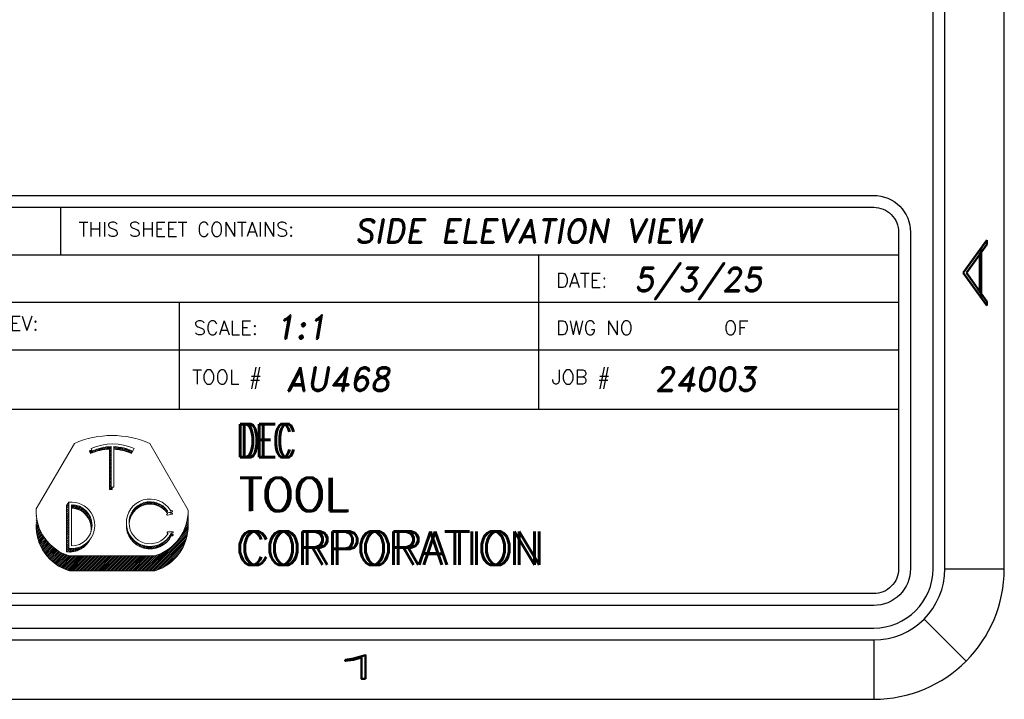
# Model space of a CAD drawing. Header units: inches. Extents: x 1687 to 2505, y -239 to -56.
# Tile 229 of 256: x 1860.59 to 1864.74, y -92.46 to -89.6. Entities that reach past the tile are written whole.
import ezdxf
from ezdxf.enums import TextEntityAlignment as Align

# ---------------------------------------------------------------- set-up
doc = ezdxf.new("R2010")
doc.units = ezdxf.units.IN
doc.header["$LTSCALE"] = 0.5
doc.header["$MEASUREMENT"] = 0
for name, color, linetype in [('SID-M-D', 42, 'Continuous'), ('SID-M-F', 202, 'Continuous'), ('SID-M-S', 105, 'Continuous')]:
    doc.layers.add(name, color=color, linetype=linetype)
doc.styles.add('PTI', font='romand.shx', dxfattribs={"oblique": 10})
doc.styles.add('R', font='ROMAND.SHX')
doc.styles.add('ROMANS', font='ROMANS.shx', dxfattribs={"height": 0.125})
doc.styles.get("Standard").update_dxf_attribs({"font": 'romans.shx'})

# ---------------------------------------------------------------- blocks, each defined once
blk = doc.blocks.new('*U43')
at = {"layer": 'SID-M-S'}
for p, q in [((0.25, 0), (0.25, 22)), ((0.3, 0), (0.3, 22)), ((0.55, 0), (0.55, 22)), ((0.3, 0), (0.55, 0)), ((0.2121, -0.2121), (0.3889, -0.3889)), ((-34, -0.25), (0, -0.25)), ((-34, -0.3), (0, -0.3)), ((0, -0.3), (0, -0.55)), ((-34, -0.55), (0, -0.55))]:
    blk.add_line(p, q, dxfattribs=at)
for radius in [0.3, 0.25, 0.55]:
    blk.add_arc((0, 0), radius, 270, 0, dxfattribs=at)
at = {"layer": 'SID-M-D', "style": 'R', "width": 4}
blk.add_text('A', height=0.1, rotation=90, dxfattribs=at).set_placement((0.4762, 1.0743))
blk.add_text('1', height=0.1, dxfattribs=at).set_placement((-2.3275, -0.4643))
blk = doc.blocks.new('JM_TITTLE_BOX_SID')
at = {"layer": 'SID-M-S'}
for p, q in [((-3.422, 1.3217), (-3.422, 1.5217)), ((-6.6049, 1.3217), (0.105, 1.3217)), ((-1.409, 0.9217), (-1.409, 1.3217)), ((-6.6049, 1.1217), (0.105, 1.1217)), ((-2.922, 0.6717), (-2.922, 1.1217)), ((-6.6049, 0.9217), (0.105, 0.9217)), ((-2.922, 0.6717), (-2.922, 0.9217)), ((-1.409, 0.6717), (-1.409, 0.9217)), ((-4.435, 0.6717), (0.105, 0.6717))]:
    blk.add_line(p, q, dxfattribs=at)
for points in [[(0, -0.155), (-6.4999, -0.155, -0.414214), (-6.6549, 0), (-6.6549, 1.4167, -0.414214), (-6.4999, 1.5717), (0, 1.5717, -0.414214), (0.155, 1.4167), (0.155, 0, -0.414214)], [(0, -0.105), (-6.4999, -0.105, -0.414214), (-6.6049, 0), (-6.6049, 1.4167, -0.414214), (-6.4999, 1.5217), (0, 1.5217, -0.414214), (0.105, 1.4167), (0.105, 0, -0.414214)]]:
    blk.add_lwpolyline(points, format="xyb", close=True, dxfattribs=at)
at = {"layer": 'SID-M-D', "style": 'ROMANS'}
for s, height, p in [('THIS SHEET CONTAINS:', 0.059999, (-3.3468, 1.399)), ('DATE:', 0.06, (-1.3369, 1.1841)), ('REV:', 0.06, (-3.6908, 1.003)), ('SCALE:', 0.06, (-2.8627, 0.9841)), ('DWG NO', 0.06, (-1.3369, 0.9841)), ('OF', 0.06, (-0.6305, 0.9841)), ('TOOL #', 0.06, (-2.8686, 0.7767)), ('JOB #', 0.06, (-1.3556, 0.7767))]:
    blk.add_text(s, height=height, dxfattribs=at).set_placement(p)
at = {"layer": 'SID-M-D', "style": 'PTI', "oblique": 10}
for tag, p in [('CUSTOMER', (-5.9906, 1.3716)), ('DIEDATAINFO', (-2.1875, 1.3716)), ('PARTDESCRIPTION', (-5.9664, 1.1697)), ('00-00-00', (-1.0091, 1.1678)), ('PARTNUMBER', (-5.816, 0.9697)), ('REV', (-3.3604, 0.9697)), ('SCALE', (-2.5204, 0.9678)), ('SH', (-0.8572, 0.9678)), ('SHX', (-0.4057, 0.9678)), ('WTD', (-3.8391, 0.7481)), ('TOOL', (-2.4729, 0.7481)), ('JOB', (-0.9225, 0.7481))]:
    blk.add_attdef(tag, p, '', height=0.1, dxfattribs=at)
blk.add_attdef('BUILT', text='', height=0.25, dxfattribs=at).set_placement((-2.3361, 0.2077), align=Align.CENTER)
blk = doc.blocks.new('*U45')
at = {"layer": 'SID-M-S', "color": 154, "linetype": 'Continuous', "lineweight": 0}
for p, q in [((30.9082, -7.4003), (30.9243, -7.3843)), ((30.9218, -7.3974), (30.9375, -7.3817)), ((30.9346, -7.3952), (30.9499, -7.3798)), ((30.9467, -7.3937), (30.9618, -7.3786)), ((30.9583, -7.3927), (30.9731, -7.3779)), ((30.9688, -7.3928), (30.9784, -7.3832)), ((30.9939, -7.3783), (30.9951, -7.3771)), ((30.9939, -7.3889), (31.005, -7.3778)), ((31.0003, -7.3931), (31.0145, -7.3789)), ((31.01, -7.3941), (31.0238, -7.3802)), ((31.0193, -7.3953), (31.0329, -7.3817)), ((31.0284, -7.3968), (31.0417, -7.3835)), ((31.0373, -7.3986), (31.0503, -7.3856)), ((30.8517, -7.4038), (30.8527, -7.4029)), ((30.855, -7.4111), (30.8662, -7.3999)), ((30.8601, -7.4167), (30.8782, -7.3985)), ((30.8778, -7.4095), (30.895, -7.3923)), ((30.8937, -7.4043), (30.9102, -7.3877)), ((30.9688, -7.4034), (30.9784, -7.3938)), ((30.9688, -7.414), (30.9784, -7.4044)), ((30.9688, -7.4246), (30.9784, -7.415)), ((30.9688, -7.4352), (30.9784, -7.4256)), ((30.9688, -7.4458), (30.9784, -7.4362)), ((31.0459, -7.4006), (31.0587, -7.3878)), ((31.0543, -7.4028), (31.0668, -7.3902)), ((31.0625, -7.4052), (31.0748, -7.3928)), ((31.0704, -7.4078), (31.0827, -7.3956)), ((31.0782, -7.4106), (31.0903, -7.3986)), ((31.0859, -7.4136), (31.0978, -7.4017)), ((31.0933, -7.4168), (31.0973, -7.4128)), ((30.9688, -7.4564), (30.9784, -7.4468)), ((30.9688, -7.467), (30.9784, -7.4574)), ((30.9688, -7.4776), (30.9784, -7.468)), ((30.9688, -7.4882), (30.9784, -7.4786)), ((30.9688, -7.4988), (30.9784, -7.4892)), ((30.9688, -7.5095), (30.9784, -7.4998)), ((30.9688, -7.5201), (30.9784, -7.5104)), ((30.9688, -7.5307), (30.9784, -7.521)), ((30.9688, -7.5413), (30.9784, -7.5317)), ((30.9688, -7.5519), (30.9784, -7.5423)), ((30.9688, -7.5625), (30.9784, -7.5529)), ((30.9688, -7.5731), (30.9784, -7.5635)), ((30.9688, -7.5837), (30.9784, -7.5741)), ((30.9688, -7.5943), (30.9784, -7.5847)), ((30.9688, -7.6049), (30.9784, -7.5953)), ((30.9688, -7.6155), (30.9784, -7.6059)), ((30.9688, -7.6261), (30.982, -7.613)), ((30.978, -7.6275), (30.9843, -7.6212))]:
    blk.add_line(p, q, dxfattribs=at)
blk = doc.blocks.new('*U46')
at = {"layer": 'SID-M-S', "color": 154, "linetype": 'Continuous', "lineweight": 0}
for p, q in [((30.7187, -7.7278), (30.7308, -7.7156)), ((30.7187, -7.7384), (30.7308, -7.7262)), ((30.7246, -7.7112), (30.7308, -7.705)), ((30.7464, -7.7212), (30.7519, -7.7157)), ((30.7464, -7.7318), (30.7617, -7.7166)), ((30.7534, -7.7354), (30.7708, -7.7181)), ((30.7627, -7.7367), (30.7793, -7.7202)), ((30.7714, -7.7386), (30.7873, -7.7228)), ((30.7796, -7.7411), (30.7949, -7.7258)), ((30.7873, -7.744), (30.802, -7.7292)), ((31.0944, -7.7657), (31.1492, -7.7109)), ((31.1409, -7.7298), (31.167, -7.7037)), ((31.1613, -7.72), (31.1812, -7.7001)), ((31.1765, -7.7155), (31.1935, -7.6985)), ((31.1893, -7.7132), (31.2045, -7.698)), ((31.2007, -7.7124), (31.2146, -7.6985)), ((31.2112, -7.7126), (31.2241, -7.6997)), ((31.2208, -7.7135), (31.2329, -7.7015)), ((31.2298, -7.7151), (31.2411, -7.7038)), ((31.2383, -7.7173), (31.249, -7.7066)), ((31.2463, -7.7199), (31.2563, -7.7098)), ((31.2538, -7.723), (31.2634, -7.7134)), ((31.2609, -7.7264), (31.27, -7.7174)), ((31.2677, -7.7303), (31.2763, -7.7217)), ((31.2741, -7.7345), (31.2822, -7.7264)), ((30.5408, -7.7677), (30.541, -7.7675)), ((30.5408, -7.7783), (30.5418, -7.7774)), ((30.5408, -7.7889), (30.5428, -7.7869)), ((30.7187, -7.749), (30.7308, -7.7368)), ((30.7187, -7.7596), (30.7308, -7.7475)), ((30.7187, -7.7702), (30.7308, -7.7581)), ((30.7187, -7.7808), (30.7308, -7.7687)), ((30.7187, -7.7914), (30.7308, -7.7793)), ((30.7946, -7.7473), (30.8088, -7.7331)), ((30.8015, -7.751), (30.8152, -7.7373)), ((30.8081, -7.755), (30.8213, -7.7418)), ((30.8143, -7.7594), (30.827, -7.7467)), ((30.8201, -7.7642), (30.8324, -7.7519)), ((30.8256, -7.7693), (30.8375, -7.7574)), ((30.8308, -7.7747), (30.8422, -7.7633)), ((30.8357, -7.7805), (30.8466, -7.7695)), ((30.8402, -7.7866), (30.8507, -7.7761)), ((30.8443, -7.793), (30.8543, -7.783)), ((31.0871, -7.7836), (31.0989, -7.7718)), ((31.2802, -7.739), (31.2879, -7.7313)), ((31.2859, -7.7439), (31.2932, -7.7366)), ((31.2913, -7.7491), (31.2981, -7.7423)), ((31.2964, -7.7546), (31.3028, -7.7482)), ((31.4227, -7.7874), (31.425, -7.7851)), ((31.424, -7.7755), (31.425, -7.7745)), ((31.4248, -7.7641), (31.425, -7.7639)), ((30.5406, -7.8422), (30.5522, -7.8306)), ((30.5407, -7.8315), (30.5498, -7.8224)), ((30.5408, -7.7995), (30.5442, -7.7962)), ((30.5408, -7.8101), (30.5458, -7.8052)), ((30.5408, -7.8207), (30.5477, -7.8139)), ((30.5409, -7.8525), (30.5547, -7.8387)), ((30.7187, -7.802), (30.7308, -7.7899)), ((30.7187, -7.8126), (30.7308, -7.8005)), ((30.7187, -7.8232), (30.7308, -7.8111)), ((30.7187, -7.8338), (30.7308, -7.8217)), ((30.7187, -7.8444), (30.7308, -7.8323)), ((30.7187, -7.855), (30.7308, -7.8429)), ((30.8481, -7.7998), (30.8576, -7.7904)), ((30.8516, -7.807), (30.8605, -7.7981)), ((30.8546, -7.8146), (30.8628, -7.8063)), ((30.8571, -7.8227), (30.8647, -7.8151)), ((30.8592, -7.8312), (30.8659, -7.8244)), ((30.8606, -7.8404), (30.8665, -7.8345)), ((31.0658, -7.8367), (31.0667, -7.8358)), ((31.0814, -7.8211), (31.0823, -7.8202)), ((31.0819, -7.81), (31.0846, -7.8074)), ((31.0836, -7.7977), (31.0891, -7.7922)), ((31.4025, -7.8607), (31.425, -7.8381)), ((31.4093, -7.8432), (31.425, -7.8275)), ((31.4144, -7.8276), (31.425, -7.8169)), ((31.4181, -7.8133), (31.425, -7.8063)), ((31.4208, -7.7999), (31.425, -7.7957)), ((30.5416, -7.8624), (30.5575, -7.8465)), ((30.5426, -7.872), (30.5604, -7.8542)), ((30.5439, -7.8813), (30.5636, -7.8616)), ((30.5455, -7.8904), (30.5669, -7.8689)), ((30.5473, -7.8992), (30.5704, -7.876)), ((30.5494, -7.9077), (30.5741, -7.883)), ((30.5517, -7.916), (30.5779, -7.8898)), ((30.5542, -7.9241), (30.5819, -7.8964)), ((30.7187, -7.8657), (30.7308, -7.8535)), ((30.7187, -7.8763), (30.7308, -7.8641)), ((30.7187, -7.8869), (30.7308, -7.8747)), ((30.7187, -7.8975), (30.7308, -7.8853)), ((30.7187, -7.9081), (30.7308, -7.8959)), ((30.8602, -7.8726), (30.8608, -7.872)), ((30.8614, -7.8502), (30.8661, -7.8455)), ((30.8614, -7.8609), (30.8644, -7.8578)), ((31.0663, -7.8468), (31.068, -7.8451)), ((31.0675, -7.8562), (31.0699, -7.8538)), ((31.0692, -7.8651), (31.0722, -7.8621)), ((31.0714, -7.8736), (31.075, -7.87)), ((31.074, -7.8816), (31.0781, -7.8774)), ((31.077, -7.8892), (31.0816, -7.8846)), ((31.0803, -7.8964), (31.0854, -7.8914)), ((31.084, -7.9033), (31.0895, -7.8978)), ((31.1943, -8.1007), (31.4231, -7.8719)), ((31.2049, -8.1007), (31.4213, -7.8843)), ((31.2155, -8.1007), (31.4187, -7.8975)), ((31.2596, -7.9611), (31.3326, -7.8881)), ((31.3357, -7.8956), (31.337, -7.8943)), ((31.3754, -7.9089), (31.4242, -7.8601)), ((31.3925, -7.8813), (31.4249, -7.8489)), ((30.5569, -7.932), (30.586, -7.9028)), ((30.5598, -7.9397), (30.5903, -7.9091)), ((30.5629, -7.9472), (30.5948, -7.9153)), ((30.5662, -7.9545), (30.5994, -7.9213)), ((30.5696, -7.9616), (30.6042, -7.9271)), ((30.5733, -7.9686), (30.6091, -7.9328)), ((30.5771, -7.9754), (30.6141, -7.9384)), ((30.581, -7.9821), (30.6193, -7.9438)), ((30.5851, -7.9886), (30.6246, -7.9491)), ((30.5894, -7.9949), (30.6301, -7.9542)), ((30.5938, -8.0011), (30.6358, -7.9592)), ((30.7187, -7.9187), (30.7308, -7.9066)), ((30.7187, -7.9293), (30.7308, -7.9172)), ((30.7187, -7.9399), (30.7308, -7.9278)), ((30.7187, -7.9505), (30.7308, -7.9384)), ((30.7187, -7.9611), (30.7308, -7.949)), ((30.7822, -7.9824), (30.8086, -7.9561)), ((30.8024, -7.9728), (30.8515, -7.9238)), ((31.0881, -7.9099), (31.094, -7.904)), ((31.0924, -7.9162), (31.0987, -7.9099)), ((31.097, -7.9222), (31.1037, -7.9155)), ((31.1019, -7.9279), (31.109, -7.9208)), ((31.1071, -7.9333), (31.1146, -7.9258)), ((31.1126, -7.9384), (31.1205, -7.9305)), ((31.1184, -7.9432), (31.1267, -7.9349)), ((31.1245, -7.9477), (31.1332, -7.9391)), ((31.1309, -7.952), (31.14, -7.9429)), ((31.1376, -7.9559), (31.1471, -7.9463)), ((31.1446, -7.9595), (31.1546, -7.9494)), ((31.1519, -7.9627), (31.1625, -7.9522)), ((31.1597, -7.9656), (31.1708, -7.9545)), ((31.1678, -7.9681), (31.1795, -7.9564)), ((31.1764, -7.9701), (31.1888, -7.9577)), ((31.1855, -7.9716), (31.1986, -7.9584)), ((31.1951, -7.9726), (31.2093, -7.9584)), ((31.2054, -7.9729), (31.2208, -7.9575)), ((31.2166, -7.9723), (31.2336, -7.9553)), ((31.2261, -8.1007), (31.4152, -7.9115)), ((31.2289, -7.9706), (31.2483, -7.9512)), ((31.2396, -8.0978), (31.4105, -7.9269)), ((31.2429, -7.9673), (31.2667, -7.9434)), ((31.2566, -8.0914), (31.4041, -7.9439)), ((31.2842, -7.9471), (31.3162, -7.9151)), ((30.5984, -8.0071), (30.6415, -7.964)), ((30.6031, -8.013), (30.6475, -7.9687)), ((30.608, -8.0187), (30.6535, -7.9732)), ((30.613, -8.0243), (30.6598, -7.9776)), ((30.6182, -8.0298), (30.6661, -7.9818)), ((30.6235, -8.0351), (30.6727, -7.9859)), ((30.6289, -8.0402), (30.6794, -7.9898)), ((30.6345, -8.0452), (30.6862, -7.9936)), ((30.6403, -8.0501), (30.6933, -7.9971)), ((30.6462, -8.0548), (30.7005, -8.0005)), ((30.6522, -8.0594), (30.7078, -8.0038)), ((30.6584, -8.0638), (30.7154, -8.0068)), ((30.6648, -8.068), (30.7231, -8.0097)), ((30.6713, -8.0722), (30.7311, -8.0123)), ((30.6779, -8.0761), (30.7405, -8.0136)), ((30.6848, -8.0799), (30.7511, -8.0136)), ((30.6917, -8.0835), (30.7617, -8.0136)), ((30.6989, -8.0869), (30.7723, -8.0136)), ((30.7062, -8.0902), (30.7829, -8.0136)), ((30.7138, -8.0933), (30.7935, -8.0136)), ((30.7187, -7.9717), (30.7308, -7.9596)), ((30.7187, -7.9823), (30.7308, -7.9702)), ((30.7211, -7.9905), (30.7406, -7.971)), ((30.7215, -8.0962), (30.8041, -8.0136)), ((30.7294, -8.0989), (30.8147, -8.0136)), ((30.7311, -7.9911), (30.7511, -7.9711)), ((30.7382, -8.1007), (30.8253, -8.0136)), ((30.7418, -7.991), (30.7626, -7.9702)), ((30.7488, -8.1007), (30.8359, -8.0136)), ((30.7536, -7.9898), (30.7754, -7.968)), ((30.7594, -8.1007), (30.8465, -8.0136)), ((30.7668, -7.9872), (30.7901, -7.9639)), ((30.77, -8.1007), (30.8571, -8.0136)), ((30.7806, -8.1007), (30.8677, -8.0136)), ((30.7912, -8.1007), (30.8784, -8.0136)), ((30.8018, -8.1007), (30.889, -8.0136)), ((30.8125, -8.1007), (30.8996, -8.0136)), ((30.8231, -8.1007), (30.9102, -8.0136)), ((30.8337, -8.1007), (30.9208, -8.0136)), ((30.8443, -8.1007), (30.9314, -8.0136)), ((30.8549, -8.1007), (30.942, -8.0136)), ((30.8655, -8.1007), (30.9526, -8.0136)), ((30.8761, -8.1007), (30.9632, -8.0136)), ((30.8867, -8.1007), (30.9738, -8.0136)), ((30.8973, -8.1007), (30.9844, -8.0136)), ((30.9079, -8.1007), (30.995, -8.0136)), ((30.9185, -8.1007), (31.0056, -8.0136)), ((30.9291, -8.1007), (31.0162, -8.0136)), ((30.9397, -8.1007), (31.0268, -8.0136)), ((30.9503, -8.1007), (31.0375, -8.0136)), ((30.9609, -8.1007), (31.0481, -8.0136)), ((30.9716, -8.1007), (31.0587, -8.0136)), ((30.9822, -8.1007), (31.0693, -8.0136)), ((30.9928, -8.1007), (31.0799, -8.0136)), ((31.0034, -8.1007), (31.0905, -8.0136)), ((31.014, -8.1007), (31.1011, -8.0136)), ((31.0246, -8.1007), (31.1117, -8.0136)), ((31.0352, -8.1007), (31.1223, -8.0136)), ((31.0458, -8.1007), (31.1329, -8.0136)), ((31.0564, -8.1007), (31.1435, -8.0136)), ((31.067, -8.1007), (31.1541, -8.0136)), ((31.0776, -8.1007), (31.1647, -8.0136)), ((31.0882, -8.1007), (31.1753, -8.0136)), ((31.0988, -8.1007), (31.1859, -8.0136)), ((31.1094, -8.1007), (31.1966, -8.0136)), ((31.12, -8.1007), (31.2072, -8.0136)), ((31.1307, -8.1007), (31.2178, -8.0136)), ((31.1413, -8.1007), (31.2284, -8.0136)), ((31.1519, -8.1007), (31.243, -8.0095)), ((31.1625, -8.1007), (31.2605, -8.0026)), ((31.1731, -8.1007), (31.2811, -7.9926)), ((31.1837, -8.1007), (31.3088, -7.9756)), ((31.2764, -8.0822), (31.395, -7.9636)), ((31.3017, -8.0675), (31.3802, -7.989))]:
    blk.add_line(p, q, dxfattribs=at)
blk = doc.blocks.new('*U47')
at = {"layer": 'SID-M-F', "color": 202, "linetype": 'Continuous', "lineweight": 0}
blk.add_line((-3.883, -0.051), (-3.868, -0.035), dxfattribs=at)
blk = doc.blocks.new('*U44')
at = {"layer": 'SID-M-D', "color": 42, "linetype": 'Continuous', "lineweight": 0}
for p, q in [((-3.5264, 0.2517), (-3.3647, 0.5274)), ((-3.2945, 0.506), (-3.2898, 0.4956)), ((-3.2166, 0.3331), (-3.2166, 0.5035)), ((-3.2096, 0.3437), (-3.2096, 0.514)), ((-3.1984, 0.3437), (-3.1984, 0.5145)), ((-3.1135, 0.506), (-3.1186, 0.4946)), ((-3.0481, 0.5274), (-2.8863, 0.2467)), ((-3.2968, 0.4851), (-3.3014, 0.4954)), ((-3.1205, 0.4954), (-3.1251, 0.4851)), ((-3.2053, 0.3331), (-3.2166, 0.3331)), ((-3.2096, 0.3437), (-3.1984, 0.3437)), ((-3.2053, 0.3437), (-3.2053, 0.3331)), ((-3.3976, 0.2655), (-3.3889, 0.28)), ((-3.3976, 0.2655), (-3.3976, 0.0705)), ((-3.3889, 0.0849), (-3.3889, 0.28)), ((-3.3775, 0.0956), (-3.3775, 0.2694)), ((-2.9776, 0.2399), (-2.9743, 0.2407)), ((-2.9776, 0.2296), (-2.9743, 0.2303)), ((-2.9731, 0.2352), (-2.9539, 0.2396)), ((-2.9539, 0.2292), (-2.9731, 0.2248)), ((-2.9588, 0.2442), (-2.9557, 0.2449)), ((-2.9588, 0.2338), (-2.9557, 0.2345)), ((-2.8863, 0.1837), (-2.8863, 0.2467)), ((-2.9727, 0.1493), (-2.9729, 0.1493)), ((-2.9718, 0.1549), (-2.9508, 0.1549)), ((-2.9592, 0.1445), (-2.9508, 0.1445)), ((-2.9517, 0.1493), (-2.9556, 0.1493)), ((-2.9517, 0.1389), (-2.9556, 0.1389)), ((-3.3858, 0.0537), (-3.027, 0.0537)), ((-3.3858, -0.0094), (-3.027, -0.0094))]:
    blk.add_line(p, q, dxfattribs=at)
for centre, radius, start, end in [((-3.2064, 0.1675), 0.3932, 66.2589, 113.7411), ((-3.211, 0.2946), 0.2203, 111.4742, 114.2521), ((-3.211, 0.2946), 0.209, 91.5383, 114.2521), ((-3.204, 0.3051), 0.2203, 65.7479, 114.2521), ((-3.204, 0.3051), 0.209, 91.5383, 114.2521), ((-3.211, 0.2946), 0.2203, 65.2224, 86.7281), ((-3.211, 0.2946), 0.209, 65.7479, 86.5508), ((-3.0464, 0.1935), 0.1, 31.058, 333.1241), ((-3.3287, 0.2431), 0.1978, 177.5109, 253.226), ((-3.3775, 0.1825), 0.0981, 263.38, 96.62), ((-3.3775, 0.1825), 0.0869, 270, 90), ((-3.3811, 0.1686), 0.0869, 350.2974, 87.6296), ((-3.0464, 0.1935), 0.0886, 34.3474, 328.0088), ((-3.0464, 0.1831), 0.0886, 34.3474, 176.645), ((-3.0841, 0.2431), 0.1978, 286.774, 1.0559), ((-3.0464, 0.1935), 0.083, 30.845, 34.0421), ((-3.0464, 0.1831), 0.083, 30.845, 34.0421), ((-2.9735, 0.237), 0.00181, 210.845, 282.7672), ((-2.9735, 0.2266), 0.00181, 210.845, 282.7672), ((-2.9747, 0.2425), 0.00181, 282.7672, 34.3474), ((-2.9747, 0.2321), 0.00181, 282.7672, 34.3474), ((-3.0464, 0.1831), 0.1, 31.058, 33.0419), ((-2.9592, 0.246), 0.00181, 211.058, 282.7672), ((-2.9592, 0.2356), 0.00181, 211.058, 282.7672), ((-2.9553, 0.2431), 0.00181, 28.606, 102.7672), ((-2.9553, 0.2328), 0.00181, 28.606, 102.7672), ((-2.9543, 0.2413), 0.00181, 282.7672, 27.4664), ((-2.9543, 0.2309), 0.00181, 282.7672, 27.4664), ((-3.0464, 0.1935), 0.1056, 27.4664, 28.606), ((-3.0464, 0.1831), 0.1056, 27.4664, 28.606), ((-3.3287, 0.18), 0.1978, 177.5109, 253.226), ((-3.0464, 0.1831), 0.1, 177.025, 333.1241), ((-3.0841, 0.18), 0.1978, 286.774, 1.0559), ((-3.3863, 0.168), 0.0981, 263.38, 333.7547), ((-2.9729, 0.1511), 0.00181, 150.0292, 270), ((-3.0464, 0.1935), 0.083, 330.0292, 331.5694), ((-3.0464, 0.1831), 0.083, 330.2293, 331.5694), ((-2.9718, 0.1531), 0.00181, 90, 151.5694), ((-2.9718, 0.1427), 0.00181, 118.2756, 151.5694), ((-2.9727, 0.1475), 0.00181, 328.0088, 90), ((-2.9556, 0.1475), 0.00181, 90, 153.1241), ((-2.9556, 0.1371), 0.00181, 90, 153.1241), ((-2.9517, 0.1511), 0.00181, 270, 335.8894), ((-2.9517, 0.1407), 0.00181, 270, 335.8894), ((-2.9508, 0.1531), 0.00181, 337.0883, 90), ((-2.9508, 0.1427), 0.00181, 337.0883, 90), ((-3.0464, 0.1935), 0.1056, 335.8894, 337.0883), ((-3.0464, 0.1831), 0.1056, 335.8894, 337.0883)]:
    blk.add_arc(centre, radius, start, end, dxfattribs=at)
at = {"layer": 'SID-M-F', "color": 202, "linetype": 'Continuous', "lineweight": 0}
blk.add_line((-3.3008, 0.4941), (-3.298, 0.4969), dxfattribs=at)
at = {"layer": 'SID-M-S', "color": 154, "linetype": 'Continuous', "lineweight": 0}
for p, q in [((-3.2989, 0.4898), (-3.2908, 0.4979)), ((-3.2953, 0.4858), (-3.2821, 0.4989)), ((-3.2824, 0.4909), (-3.27, 0.5034)), ((-3.2709, 0.4948), (-3.259, 0.5067)), ((-3.2604, 0.4976), (-3.2488, 0.5092)), ((-3.2506, 0.4998), (-3.2393, 0.5111)), ((-3.2413, 0.5013), (-3.2302, 0.5124)), ((-3.2326, 0.5024), (-3.2216, 0.5133)), ((-3.2242, 0.5031), (-3.2134, 0.5139)), ((-3.2166, 0.5031), (-3.2096, 0.51)), ((-3.2166, 0.4954), (-3.2096, 0.5024)), ((-3.1984, 0.5136), (-3.1975, 0.5144)), ((-3.1984, 0.5059), (-3.1904, 0.5139)), ((-3.1938, 0.5028), (-3.1835, 0.5131)), ((-3.1868, 0.5021), (-3.1767, 0.5122)), ((-3.18, 0.5012), (-3.1702, 0.5111)), ((-3.1734, 0.5002), (-3.1638, 0.5098)), ((-3.167, 0.4989), (-3.1576, 0.5083)), ((-3.1608, 0.4974), (-3.1515, 0.5067)), ((-3.1547, 0.4958), (-3.1456, 0.5049)), ((-3.1488, 0.4941), (-3.1398, 0.5031)), ((-3.143, 0.4922), (-3.1341, 0.501)), ((-3.1373, 0.4902), (-3.1286, 0.4989)), ((-3.3013, 0.4951), (-3.3006, 0.4958)), ((-3.2166, 0.4877), (-3.2096, 0.4947)), ((-3.2166, 0.48), (-3.2096, 0.487)), ((-3.2166, 0.4724), (-3.2096, 0.4793)), ((-3.2166, 0.4647), (-3.2096, 0.4716)), ((-3.2166, 0.457), (-3.2096, 0.464)), ((-3.2166, 0.4493), (-3.2096, 0.4563)), ((-3.1318, 0.488), (-3.1232, 0.4966)), ((-3.1264, 0.4857), (-3.1235, 0.4886)), ((-3.2166, 0.4416), (-3.2096, 0.4486)), ((-3.2166, 0.434), (-3.2096, 0.4409)), ((-3.2166, 0.4263), (-3.2096, 0.4333)), ((-3.2166, 0.4186), (-3.2096, 0.4256)), ((-3.2166, 0.4109), (-3.2096, 0.4179)), ((-3.2166, 0.4033), (-3.2096, 0.4102)), ((-3.2166, 0.3956), (-3.2096, 0.4025)), ((-3.2166, 0.3879), (-3.2096, 0.3949)), ((-3.2166, 0.3802), (-3.2096, 0.3872)), ((-3.2166, 0.3725), (-3.2096, 0.3795)), ((-3.2166, 0.3649), (-3.2096, 0.3718)), ((-3.2166, 0.3572), (-3.2096, 0.3641)), ((-3.2166, 0.3495), (-3.2096, 0.3565)), ((-3.2166, 0.3418), (-3.2096, 0.3488)), ((-3.2166, 0.3341), (-3.207, 0.3437)), ((-3.2099, 0.3331), (-3.2053, 0.3377)), ((-3.3976, 0.2606), (-3.3889, 0.2694)), ((-3.3976, 0.2529), (-3.3889, 0.2617)), ((-3.3976, 0.2452), (-3.3889, 0.254)), ((-3.3933, 0.2725), (-3.3889, 0.277)), ((-3.3775, 0.2653), (-3.3735, 0.2693)), ((-3.3775, 0.2576), (-3.3665, 0.2687)), ((-3.3725, 0.255), (-3.3599, 0.2676)), ((-3.3657, 0.2541), (-3.3537, 0.2661)), ((-3.3594, 0.2527), (-3.3479, 0.2642)), ((-3.3535, 0.2509), (-3.3425, 0.262)), ((-3.3479, 0.2489), (-3.3373, 0.2595)), ((-3.3426, 0.2465), (-3.3324, 0.2567)), ((-3.3376, 0.2438), (-3.3277, 0.2537)), ((-3.3329, 0.2408), (-3.3233, 0.2504)), ((-3.1257, 0.2331), (-3.086, 0.2728)), ((-3.092, 0.2591), (-3.0731, 0.278)), ((-3.0772, 0.2662), (-3.0628, 0.2806)), ((-3.0662, 0.2695), (-3.0539, 0.2818)), ((-3.0569, 0.2711), (-3.0459, 0.2821)), ((-3.0487, 0.2717), (-3.0386, 0.2818)), ((-3.0411, 0.2716), (-3.0318, 0.2809)), ((-3.0341, 0.2709), (-3.0254, 0.2796)), ((-3.0276, 0.2697), (-3.0194, 0.2779)), ((-3.0215, 0.2682), (-3.0138, 0.2759)), ((-3.0157, 0.2663), (-3.0084, 0.2736)), ((-3.0103, 0.264), (-3.0033, 0.271)), ((-3.0051, 0.2615), (-2.9985, 0.2681)), ((-3.0002, 0.2588), (-2.994, 0.265)), ((-2.9955, 0.2557), (-2.9897, 0.2616)), ((-2.9912, 0.2524), (-2.9856, 0.258)), ((-2.987, 0.2489), (-2.9818, 0.2541)), ((-2.9831, 0.2451), (-2.9782, 0.2501)), ((-3.5264, 0.2317), (-3.5262, 0.2318)), ((-3.5264, 0.224), (-3.5257, 0.2247)), ((-3.5264, 0.2163), (-3.5249, 0.2177)), ((-3.5264, 0.2086), (-3.5239, 0.211)), ((-3.3976, 0.2375), (-3.3889, 0.2463)), ((-3.3976, 0.2299), (-3.3889, 0.2386)), ((-3.3976, 0.2222), (-3.3889, 0.231)), ((-3.3976, 0.2145), (-3.3889, 0.2233)), ((-3.3976, 0.2068), (-3.3889, 0.2156)), ((-3.3976, 0.1991), (-3.3889, 0.2079)), ((-3.3284, 0.2376), (-3.3192, 0.2469)), ((-3.3242, 0.2342), (-3.3153, 0.2431)), ((-3.3202, 0.2305), (-3.3116, 0.2391)), ((-3.3165, 0.2266), (-3.3082, 0.2348)), ((-3.3129, 0.2224), (-3.305, 0.2303)), ((-3.3097, 0.218), (-3.3021, 0.2256)), ((-3.3067, 0.2133), (-3.2994, 0.2206)), ((-3.3039, 0.2084), (-3.2971, 0.2153)), ((-3.3014, 0.2032), (-3.295, 0.2096)), ((-3.1335, 0.2099), (-3.1295, 0.2139)), ((-3.1309, 0.2202), (-3.1224, 0.2287)), ((-2.9794, 0.2412), (-2.9748, 0.2458)), ((-2.8894, 0.2083), (-2.8863, 0.2114)), ((-2.888, 0.2174), (-2.8863, 0.2191)), ((-2.887, 0.226), (-2.8863, 0.2267)), ((-2.8865, 0.2342), (-2.8863, 0.2344)), ((-3.5265, 0.1855), (-3.5199, 0.1921)), ((-3.5265, 0.1777), (-3.5182, 0.1861)), ((-3.5264, 0.2009), (-3.5228, 0.2045)), ((-3.5264, 0.1933), (-3.5214, 0.1982)), ((-3.5263, 0.1703), (-3.5163, 0.1803)), ((-3.5258, 0.1631), (-3.5143, 0.1746)), ((-3.5251, 0.1561), (-3.5122, 0.1691)), ((-3.3976, 0.1915), (-3.3889, 0.2003)), ((-3.3976, 0.1838), (-3.3889, 0.1926)), ((-3.3976, 0.1761), (-3.3889, 0.1849)), ((-3.3976, 0.1684), (-3.3889, 0.1772)), ((-3.3976, 0.1608), (-3.3889, 0.1695)), ((-3.2993, 0.1977), (-3.2933, 0.2037)), ((-3.2974, 0.1919), (-3.2919, 0.1974)), ((-3.2959, 0.1857), (-3.291, 0.1906)), ((-3.2949, 0.1791), (-3.2906, 0.1833)), ((-3.2943, 0.1719), (-3.2909, 0.1753)), ((-3.2943, 0.1642), (-3.2921, 0.1664)), ((-3.1463, 0.1817), (-3.1457, 0.1823)), ((-3.146, 0.1744), (-3.1447, 0.1756)), ((-3.1451, 0.1676), (-3.1434, 0.1693)), ((-3.135, 0.193), (-3.1344, 0.1937)), ((-3.1347, 0.201), (-3.1328, 0.203)), ((-2.9099, 0.1494), (-2.8864, 0.1729)), ((-2.9026, 0.1643), (-2.8863, 0.1807)), ((-2.8977, 0.177), (-2.8863, 0.1883)), ((-2.894, 0.1883), (-2.8863, 0.196)), ((-2.8913, 0.1987), (-2.8863, 0.2037)), ((-3.5242, 0.1494), (-3.5099, 0.1637)), ((-3.523, 0.1429), (-3.5075, 0.1584)), ((-3.5217, 0.1365), (-3.505, 0.1532)), ((-3.5202, 0.1303), (-3.5023, 0.1482)), ((-3.5185, 0.1243), (-3.4995, 0.1433)), ((-3.5167, 0.1184), (-3.4967, 0.1385)), ((-3.5148, 0.1127), (-3.4937, 0.1338)), ((-3.5126, 0.1072), (-3.4905, 0.1293)), ((-3.5104, 0.1017), (-3.4873, 0.1248)), ((-3.3976, 0.1531), (-3.3889, 0.1619)), ((-3.3976, 0.1454), (-3.3889, 0.1542)), ((-3.3976, 0.1377), (-3.3889, 0.1465)), ((-3.3976, 0.13), (-3.3889, 0.1388)), ((-3.3976, 0.1224), (-3.3889, 0.1311)), ((-3.2952, 0.1557), (-3.2947, 0.1562)), ((-3.1439, 0.1611), (-3.1417, 0.1633)), ((-3.1423, 0.155), (-3.1397, 0.1576)), ((-3.1404, 0.1492), (-3.1374, 0.1522)), ((-3.1383, 0.1437), (-3.1349, 0.1471)), ((-3.1358, 0.1385), (-3.1321, 0.1421)), ((-3.1331, 0.1335), (-3.1292, 0.1375)), ((-3.1302, 0.1287), (-3.126, 0.133)), ((-3.1271, 0.1242), (-3.1225, 0.1287)), ((-3.1238, 0.1198), (-3.1189, 0.1247)), ((-3.0533, -0.0094), (-2.8877, 0.1562)), ((-3.0457, -0.0094), (-2.889, 0.1472)), ((-3.038, -0.0094), (-2.8909, 0.1377)), ((-3.0303, -0.0094), (-2.8934, 0.1275)), ((-3.0061, 0.0916), (-2.9532, 0.1445)), ((-2.9882, 0.1018), (-2.9651, 0.1249)), ((-2.951, 0.139), (-2.95, 0.14)), ((-2.9222, 0.1294), (-2.8869, 0.1647)), ((-3.508, 0.0964), (-3.484, 0.1205)), ((-3.5055, 0.0913), (-3.4805, 0.1162)), ((-3.5029, 0.0862), (-3.477, 0.1121)), ((-3.5001, 0.0813), (-3.4733, 0.1081)), ((-3.4973, 0.0765), (-3.4696, 0.1042)), ((-3.4943, 0.0718), (-3.4657, 0.1004)), ((-3.4912, 0.0672), (-3.4617, 0.0967)), ((-3.488, 0.0627), (-3.4577, 0.0931)), ((-3.4847, 0.0583), (-3.4535, 0.0896)), ((-3.4813, 0.0541), (-3.4492, 0.0862)), ((-3.3976, 0.1147), (-3.3889, 0.1235)), ((-3.3976, 0.107), (-3.3889, 0.1158)), ((-3.3976, 0.0993), (-3.3889, 0.1081)), ((-3.3976, 0.0917), (-3.3889, 0.1004)), ((-3.3976, 0.084), (-3.3889, 0.0928)), ((-3.3976, 0.0763), (-3.3889, 0.0851)), ((-3.3959, 0.0704), (-3.3818, 0.0845)), ((-3.3887, 0.0699), (-3.3741, 0.0844)), ((-3.3809, 0.07), (-3.3658, 0.0851)), ((-3.3723, 0.0709), (-3.3566, 0.0867)), ((-3.3628, 0.0727), (-3.3459, 0.0896)), ((-3.3516, 0.0762), (-3.3326, 0.0953)), ((-3.337, 0.0832), (-3.3015, 0.1187)), ((-3.1202, 0.1157), (-3.1151, 0.1208)), ((-3.1164, 0.1118), (-3.111, 0.1172)), ((-3.1125, 0.1081), (-3.1067, 0.1138)), ((-3.1083, 0.1046), (-3.1023, 0.1106)), ((-3.1039, 0.1013), (-3.0976, 0.1076)), ((-3.0992, 0.0983), (-3.0926, 0.1049)), ((-3.0944, 0.0954), (-3.0875, 0.1024)), ((-3.0893, 0.0928), (-3.0821, 0.1001)), ((-3.084, 0.0905), (-3.0764, 0.0981)), ((-3.0784, 0.0884), (-3.0704, 0.0964)), ((-3.0725, 0.0866), (-3.064, 0.0951)), ((-3.0663, 0.0851), (-3.0573, 0.0941)), ((-3.0597, 0.084), (-3.0502, 0.0936)), ((-3.0527, 0.0833), (-3.0425, 0.0936)), ((-3.0453, 0.0831), (-3.0341, 0.0943)), ((-3.0372, 0.0836), (-3.0249, 0.0959)), ((-3.0283, 0.0848), (-3.0142, 0.0988)), ((-3.0205, -0.0073), (-2.8968, 0.1165)), ((-3.0182, 0.0872), (-3.0009, 0.1044)), ((-3.0082, -0.0027), (-2.9014, 0.1041)), ((-2.9939, 0.004), (-2.908, 0.0898)), ((-3.4778, 0.0499), (-3.4448, 0.0829)), ((-3.4741, 0.0459), (-3.4403, 0.0797)), ((-3.4704, 0.0419), (-3.4357, 0.0767)), ((-3.4665, 0.0381), (-3.4309, 0.0737)), ((-3.4626, 0.0344), (-3.4261, 0.0709)), ((-3.4585, 0.0307), (-3.4211, 0.0682)), ((-3.4544, 0.0272), (-3.416, 0.0656)), ((-3.4501, 0.0238), (-3.4108, 0.0631)), ((-3.4457, 0.0205), (-3.4055, 0.0608)), ((-3.4413, 0.0173), (-3.4, 0.0586)), ((-3.4367, 0.0142), (-3.3944, 0.0565)), ((-3.4319, 0.0113), (-3.3887, 0.0546)), ((-3.4271, 0.0084), (-3.3819, 0.0537)), ((-3.4222, 0.0057), (-3.3742, 0.0537)), ((-3.4171, 0.0031), (-3.3665, 0.0537)), ((-3.4119, 0.0006), (-3.3588, 0.0537)), ((-3.4066, -0.0018), (-3.3511, 0.0537)), ((-3.4012, -0.004), (-3.3435, 0.0537)), ((-3.3956, -0.0061), (-3.3358, 0.0537)), ((-3.3899, -0.0081), (-3.3281, 0.0537)), ((-3.3835, -0.0094), (-3.3204, 0.0537)), ((-3.3758, -0.0094), (-3.3128, 0.0537)), ((-3.3681, -0.0094), (-3.3051, 0.0537)), ((-3.3605, -0.0094), (-3.2974, 0.0537)), ((-3.3528, -0.0094), (-3.2897, 0.0537)), ((-3.3451, -0.0094), (-3.282, 0.0537)), ((-3.3374, -0.0094), (-3.2744, 0.0537)), ((-3.3297, -0.0094), (-3.2667, 0.0537)), ((-3.3221, -0.0094), (-3.259, 0.0537)), ((-3.3144, -0.0094), (-3.2513, 0.0537)), ((-3.3067, -0.0094), (-3.2436, 0.0537)), ((-3.299, -0.0094), (-3.236, 0.0537)), ((-3.2914, -0.0094), (-3.2283, 0.0537)), ((-3.2837, -0.0094), (-3.2206, 0.0537)), ((-3.276, -0.0094), (-3.2129, 0.0537)), ((-3.2683, -0.0094), (-3.2053, 0.0537)), ((-3.2606, -0.0094), (-3.1976, 0.0537)), ((-3.253, -0.0094), (-3.1899, 0.0537)), ((-3.2453, -0.0094), (-3.1822, 0.0537)), ((-3.2376, -0.0094), (-3.1745, 0.0537)), ((-3.2299, -0.0094), (-3.1669, 0.0537)), ((-3.2223, -0.0094), (-3.1592, 0.0537)), ((-3.2146, -0.0094), (-3.1515, 0.0537)), ((-3.2069, -0.0094), (-3.1438, 0.0537)), ((-3.1992, -0.0094), (-3.1362, 0.0537)), ((-3.1915, -0.0094), (-3.1285, 0.0537)), ((-3.1839, -0.0094), (-3.1208, 0.0537)), ((-3.1762, -0.0094), (-3.1131, 0.0537)), ((-3.1685, -0.0094), (-3.1054, 0.0537)), ((-3.1608, -0.0094), (-3.0978, 0.0537)), ((-3.1531, -0.0094), (-3.0901, 0.0537)), ((-3.1455, -0.0094), (-3.0824, 0.0537)), ((-3.1378, -0.0094), (-3.0747, 0.0537)), ((-3.1301, -0.0094), (-3.0671, 0.0537)), ((-3.1224, -0.0094), (-3.0594, 0.0537)), ((-3.1148, -0.0094), (-3.0517, 0.0537)), ((-3.1071, -0.0094), (-3.044, 0.0537)), ((-3.0994, -0.0094), (-3.0363, 0.0537)), ((-3.0917, -0.0094), (-3.0287, 0.0537)), ((-3.084, -0.0094), (-3.018, 0.0566)), ((-3.0764, -0.0094), (-3.0054, 0.0616)), ((-3.0687, -0.0094), (-2.9905, 0.0688)), ((-3.061, -0.0094), (-2.9704, 0.0812)), ((-2.9755, 0.0147), (-2.9187, 0.0715))]:
    blk.add_line(p, q, dxfattribs=at)
at = {"layer": 'SID-M-F', "color": 202, "linetype": 'Continuous', "lineweight": 0, "xscale": 0.1809773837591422, "yscale": 0.1809773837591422, "zscale": 0.1809773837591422}
blk.add_blockref('*U47', (-2.598, 0.5033), dxfattribs=at)
at = {"layer": 'SID-M-S', "color": 154, "linetype": 'Continuous', "lineweight": 0, "xscale": 0.7239095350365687, "yscale": 0.7239095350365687, "zscale": 0.7239095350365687}
for name in ['*U45', '*U46']:
    blk.add_blockref(name, (-25.6352, 5.8548), dxfattribs=at)
at = {"layer": 'SID-M-D', "color": 42, "linetype": 'Continuous', "lineweight": 0, "attachment_point": 1}
for s, insert, char_height in [('{\\W0.642857;DEC }', (-2.666, 0.6089), 0.139735), ('{TOOL}', (-2.666, 0.3827), 0.13973), ('{CORPORATION}', (-2.666, 0.1564), 0.139735)]:
    blk.add_mtext(s, dxfattribs=dict(at, insert=insert, char_height=char_height))
at = {"layer": 'SID-M-S', "color": 42, "width": 0.642857}
blk.add_text('DEC ', height=0.13973, dxfattribs=at).set_placement((-2.6831, 0.4692))
at = {"layer": 'SID-M-S', "color": 42}
for s, height, p in [('TOOL', 0.13973, (-2.6726, 0.2429)), ('CORPORATION', 0.139735, (-2.6859, 0.0167))]:
    blk.add_text(s, height=height, dxfattribs=at).set_placement(p)

msp = doc.modelspace()

# ---------------------------------------------------------------- block references
at = {"layer": 'SID-M-D'}
msp.add_blockref('*U43', (1864.18872, -91.91426), dxfattribs=at)
at = {"layer": 'SID-M-S'}
ref = msp.add_blockref('JM_TITTLE_BOX_SID', (1864.18872, -91.91426), dxfattribs=at)
ref.add_attrib('00-00-00', '5/3/25', (1863.17962, -90.74647), dxfattribs={"layer": 'SID-M-D', "height": 0.099999, "style": 'PTI', "oblique": 10})
ref.add_attrib('SCALE', '1:1', (1861.66828, -90.94647), dxfattribs={"layer": 'SID-M-D', "height": 0.099999, "style": 'PTI', "oblique": 10})
ref.add_attrib('TOOL', 'AU468', (1861.71581, -91.16618), dxfattribs={"layer": 'SID-M-D', "height": 0.099999, "style": 'PTI', "oblique": 10})
ref.add_attrib('JOB', '24003', (1863.26618, -91.16618), dxfattribs={"layer": 'SID-M-D', "height": 0.099999, "style": 'PTI', "oblique": 10})
ref.add_attrib('DIEDATAINFO', 'SIDE ELEVATION VIEW', (1862.00126, -90.54267), dxfattribs={"layer": 'SID-M-D', "height": 0.099999, "style": 'PTI', "oblique": 10})
msp.add_blockref('*U44', (1864.18872, -91.91426), dxfattribs=at)

doc.saveas('drawing.dxf')
